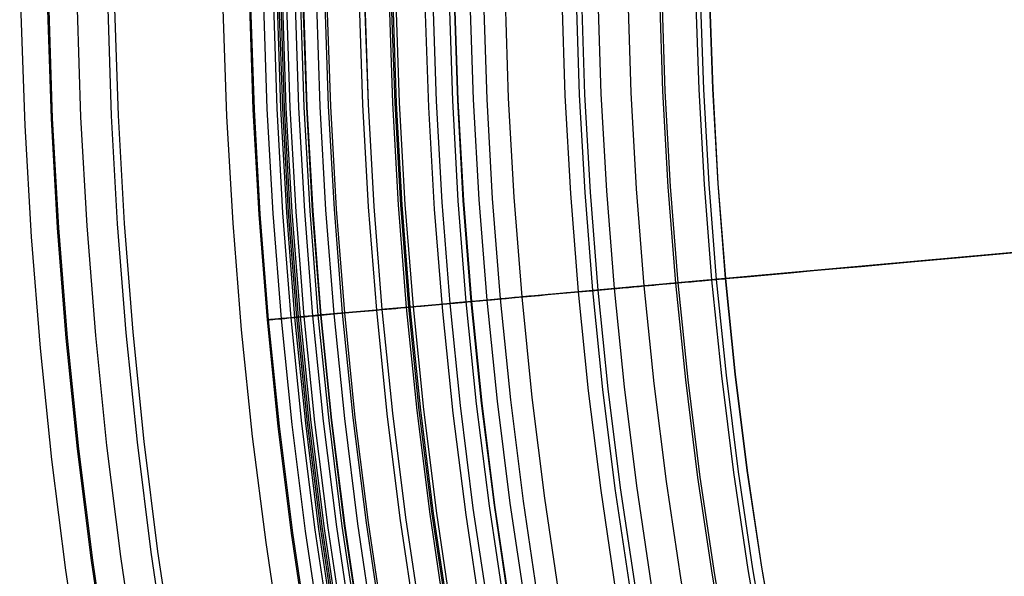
# Model space of a CAD drawing. Header units: millimetres. Extents: x -14 to 488, y -50 to 50.
# Tile 102 of 256: x 261.59 to 268.9, y -5 to -0.87. Entities that reach past the tile are written whole.
import ezdxf

# ---------------------------------------------------------------- set-up
doc = ezdxf.new("R2010")
doc.units = ezdxf.units.MM
doc.header["$MEASUREMENT"] = 0
doc.layers.add('Default', color=7, linetype='Continuous')

msp = doc.modelspace()

# ---------------------------------------------------------------- linework, layer by layer
at = {"layer": 'Default'}
for points in [[(262.2494, -5.7161), (262.1257, -4.8849), (262.0221, -4.0575), (261.9383, -3.2346), (261.8739, -2.4169), (261.8285, -1.6048), (261.8016, -0.799), (261.7927, 0)], [(262.2585, -5.7146), (262.1348, -4.8836), (262.0312, -4.0565), (261.9475, -3.2338), (261.8831, -2.4163), (261.8377, -1.6044), (261.8107, -0.7988), (261.8019, 0)], [(262.4663, -5.6812), (262.3433, -4.8551), (262.2404, -4.0327), (262.1571, -3.2149), (262.0931, -2.4021), (262.0479, -1.595), (262.0212, -0.7941), (262.0124, 0)], [(262.6911, -5.645), (262.5689, -4.8242), (262.4666, -4.0071), (262.3839, -3.1944), (262.3203, -2.3869), (262.2754, -1.5849), (262.2488, -0.7891), (262.2401, 0)], [(262.7418, -5.6369), (262.6198, -4.8172), (262.5176, -4.0013), (262.435, -3.1898), (262.3715, -2.3834), (262.3267, -1.5826), (262.3002, -0.788), (262.2914, 0)], [(263.7304, -5.4779), (263.6118, -4.6813), (263.5125, -3.8884), (263.4322, -3.0999), (263.3705, -2.3162), (263.327, -1.538), (263.3012, -0.7657), (263.2927, 0)], [(263.7394, -5.4764), (263.6209, -4.6801), (263.5217, -3.8874), (263.4414, -3.099), (263.3797, -2.3156), (263.3362, -1.5376), (263.3104, -0.7655), (263.3019, 0)], [(263.8332, -5.4613), (263.715, -4.6672), (263.616, -3.8767), (263.536, -3.0905), (263.4744, -2.3092), (263.431, -1.5333), (263.4053, -0.7634), (263.3968, 0)], [(263.9059, -5.4497), (263.7879, -4.6572), (263.6892, -3.8684), (263.6093, -3.0839), (263.5479, -2.3042), (263.5046, -1.53), (263.4789, -0.7618), (263.4705, 0)], [(264.1053, -5.4176), (263.988, -4.6298), (263.8899, -3.8456), (263.8105, -3.0657), (263.7494, -2.2907), (263.7064, -1.521), (263.6809, -0.7573), (263.6724, 0)], [(264.123, -5.4147), (264.0058, -4.6274), (263.9077, -3.8436), (263.8283, -3.0641), (263.7673, -2.2895), (263.7243, -1.5202), (263.6988, -0.7569), (263.6904, 0)], [(268.9196, -17.8387), (268.4741, -17.0967), (268.049, -16.3461), (267.6446, -15.5876), (267.261, -14.8222), (266.8983, -14.0507), (266.5567, -13.2738), (266.236, -12.4925), (265.9365, -11.7075), (265.6578, -10.9196), (265.4001, -10.1296), (265.1632, -9.3384), (264.947, -8.5466), (264.7511, -7.7551), (264.5755, -6.9645), (264.4198, -6.1755), (264.2838, -5.3889), (264.1671, -4.6053), (264.0695, -3.8253), (263.9905, -3.0495), (263.9298, -2.2786), (263.8869, -1.513), (263.8615, -0.7533), (263.8532, 0)], [(268.933, -17.8305), (268.4877, -17.0888), (268.0629, -16.3385), (267.6587, -15.5804), (267.2752, -14.8153), (266.9127, -14.0442), (266.5712, -13.2677), (266.2507, -12.4867), (265.9513, -11.702), (265.6728, -10.9145), (265.4152, -10.1249), (265.1784, -9.334), (264.9622, -8.5426), (264.7665, -7.7515), (264.5909, -6.9612), (264.4353, -6.1726), (264.2993, -5.3864), (264.1827, -4.6031), (264.0851, -3.8235), (264.0062, -3.0481), (263.9455, -2.2775), (263.9027, -1.5123), (263.8773, -0.7529), (263.869, 0)], [(269.136, -17.7051), (268.6938, -16.9686), (268.2719, -16.2236), (267.8705, -15.4708), (267.4898, -14.7112), (267.1299, -13.9454), (266.7907, -13.1744), (266.4725, -12.3989), (266.1752, -11.6197), (265.8987, -10.8377), (265.6429, -10.0537), (265.4078, -9.2684), (265.1931, -8.4826), (264.9987, -7.6969), (264.8244, -6.9123), (264.6699, -6.1292), (264.5349, -5.3485), (264.4191, -4.5707), (264.3222, -3.7966), (264.2438, -3.0266), (264.1835, -2.2615), (264.141, -1.5016), (264.1158, -0.7476), (264.1075, 0)], [(269.171, -17.6834), (268.7294, -16.9479), (268.308, -16.2038), (267.9071, -15.4519), (267.5269, -14.6932), (267.1673, -13.9283), (266.8286, -13.1582), (266.5108, -12.3837), (266.2138, -11.6055), (265.9376, -10.8245), (265.6822, -10.0414), (265.4473, -9.2571), (265.2329, -8.4722), (265.0388, -7.6875), (264.8647, -6.9038), (264.7104, -6.1217), (264.5755, -5.342), (264.4599, -4.5652), (264.3631, -3.792), (264.2848, -3.0229), (264.2246, -2.2587), (264.1821, -1.4998), (264.157, -0.7467), (264.1487, 0)], [(269.3255, -17.5879), (268.8863, -16.8564), (268.4672, -16.1163), (268.0685, -15.3685), (267.6903, -14.6138), (267.3327, -13.8531), (266.9958, -13.0872), (266.6797, -12.3168), (266.3843, -11.5429), (266.1096, -10.7661), (265.8556, -9.9872), (265.622, -9.2071), (265.4087, -8.4264), (265.2156, -7.646), (265.0425, -6.8665), (264.889, -6.0887), (264.7549, -5.3131), (264.6398, -4.5405), (264.5436, -3.7715), (264.4657, -3.0066), (264.4058, -2.2465), (264.3636, -1.4917), (264.3386, -0.7427), (264.3303, 0)], [(269.3395, -17.5793), (268.9004, -16.8481), (268.4816, -16.1084), (268.083, -15.361), (267.705, -14.6067), (267.3476, -13.8464), (267.0109, -13.0808), (266.6949, -12.3108), (266.3997, -11.5372), (266.1252, -10.7608), (265.8712, -9.9823), (265.6377, -9.2026), (265.4246, -8.4223), (265.2316, -7.6423), (265.0585, -6.8632), (264.9051, -6.0857), (264.771, -5.3105), (264.6561, -4.5383), (264.5599, -3.7696), (264.482, -3.0052), (264.4222, -2.2454), (264.38, -1.491), (264.355, -0.7423), (264.3467, 0)], [(268.9098, -16.8426), (268.4911, -16.1031), (268.0927, -15.356), (267.7148, -14.6019), (267.3575, -13.8418), (267.0209, -13.0765), (266.7051, -12.3068), (266.4099, -11.5335), (266.1355, -10.7573), (265.8816, -9.9791), (265.6482, -9.1996), (265.4351, -8.4196), (265.2422, -7.6398), (265.0692, -6.8609), (264.9158, -6.0837), (264.7818, -5.3088), (264.6669, -4.5368), (264.5707, -3.7684), (264.4929, -3.0042), (264.4331, -2.2447), (264.3909, -1.4905), (264.3659, -0.7421), (264.3576, 0)], [(268.9301, -16.8308), (268.5117, -16.0918), (268.1135, -15.3452), (267.7359, -14.5917), (267.3789, -13.8321), (267.0425, -13.0674), (266.7269, -12.2982), (266.4319, -11.5254), (266.1577, -10.7497), (265.904, -9.9721), (265.6708, -9.1931), (265.4578, -8.4137), (265.265, -7.6344), (265.0921, -6.8561), (264.9389, -6.0794), (264.805, -5.3051), (264.6901, -4.5336), (264.594, -3.7658), (264.5162, -3.0021), (264.4565, -2.2431), (264.4143, -1.4894), (264.3893, -0.7416), (264.3811, 0)], [(269.2709, -16.6321), (268.8574, -15.9018), (268.464, -15.164), (268.0908, -14.4194), (267.738, -13.6688), (267.4056, -12.9131), (267.0937, -12.153), (266.8022, -11.3893), (266.5312, -10.6228), (266.2805, -9.8543), (266.05, -9.0846), (265.8396, -8.3143), (265.6491, -7.5443), (265.4782, -6.7752), (265.3268, -6.0077), (265.1944, -5.2424), (265.081, -4.4801), (264.986, -3.7213), (264.9091, -2.9666), (264.8501, -2.2166), (264.8084, -1.4719), (264.7837, -0.7328), (264.7756, 0)], [(269.3056, -16.6118), (268.8926, -15.8825), (268.4997, -15.1455), (268.127, -14.4018), (267.7746, -13.6522), (267.4426, -12.8973), (267.1311, -12.1382), (266.84, -11.3754), (266.5693, -10.6099), (266.3189, -9.8423), (266.0887, -9.0735), (265.8785, -8.3042), (265.6882, -7.5351), (265.5176, -6.7669), (265.3663, -6.0003), (265.2341, -5.236), (265.1208, -4.4746), (265.0259, -3.7168), (264.9492, -2.963), (264.8902, -2.2139), (264.8486, -1.4701), (264.8239, -0.7319), (264.8158, 0)], [(268.9937, -15.8269), (268.6022, -15.0925), (268.2307, -14.3514), (267.8796, -13.6044), (267.5488, -12.8522), (267.2383, -12.0957), (266.9482, -11.3356), (266.6785, -10.5727), (266.429, -9.8079), (266.1996, -9.0418), (265.9902, -8.2751), (265.8005, -7.5087), (265.6305, -6.7432), (265.4797, -5.9794), (265.348, -5.2177), (265.2351, -4.459), (265.1405, -3.7038), (265.0641, -2.9526), (265.0053, -2.2062), (264.9638, -1.4649), (264.9392, -0.7294), (264.9312, 0)], [(269.0808, -15.779), (268.6904, -15.0469), (268.3201, -14.3081), (267.97, -13.5633), (267.6402, -12.8134), (267.3307, -12.0591), (267.0415, -11.3013), (266.7725, -10.5408), (266.5238, -9.7782), (266.2951, -9.0144), (266.0863, -8.2501), (265.8972, -7.486), (265.7277, -6.7229), (265.5774, -5.9613), (265.4461, -5.2019), (265.3335, -4.4455), (265.2392, -3.6926), (265.163, -2.9437), (265.1044, -2.1995), (265.0631, -1.4605), (265.0386, -0.7272), (265.0305, 0)], [(269.2217, -15.7016), (268.8332, -14.9731), (268.4648, -14.2378), (268.1164, -13.4967), (267.7882, -12.7505), (267.4802, -11.9999), (267.1924, -11.2459), (266.9248, -10.489), (266.6773, -9.7302), (266.4497, -8.9702), (266.2419, -8.2096), (266.0538, -7.4493), (265.8851, -6.6899), (265.7355, -5.932), (265.6049, -5.1764), (265.4928, -4.4237), (265.399, -3.6744), (265.3232, -2.9293), (265.2648, -2.1887), (265.2237, -1.4533), (265.1993, -0.7236), (265.1913, 0)], [(269.2073, -14.7796), (268.8436, -14.0539), (268.4998, -13.3223), (268.1758, -12.5858), (267.8718, -11.8449), (267.5877, -11.1006), (267.3236, -10.3535), (267.0792, -9.6045), (266.8546, -8.8543), (266.6495, -8.1036), (266.4638, -7.3531), (266.2973, -6.6034), (266.1497, -5.8554), (266.0207, -5.1095), (265.9101, -4.3665), (265.8175, -3.627), (265.7426, -2.8914), (265.6851, -2.1604), (265.6444, -1.4345), (265.6204, -0.7142), (265.6124, 0)], [(268.9391, -14.0075), (268.5964, -13.2784), (268.2735, -12.5442), (267.9705, -11.8058), (267.6873, -11.064), (267.424, -10.3194), (267.1805, -9.5729), (266.9566, -8.8251), (266.7522, -8.0769), (266.5671, -7.3288), (266.4011, -6.5817), (266.254, -5.8361), (266.1255, -5.0927), (266.0152, -4.3521), (265.923, -3.615), (265.8483, -2.8819), (265.7909, -2.1533), (265.7505, -1.4298), (265.7265, -0.7119), (265.7186, 0)], [(268.975, -13.9901), (268.6326, -13.2619), (268.3101, -12.5287), (268.0075, -11.7912), (267.7247, -11.0502), (267.4618, -10.3066), (267.2185, -9.561), (266.9949, -8.8141), (266.7908, -8.0668), (266.6059, -7.3197), (266.4402, -6.5735), (266.2932, -5.8288), (266.1648, -5.0864), (266.0547, -4.3467), (265.9626, -3.6105), (265.888, -2.8783), (265.8307, -2.1506), (265.7903, -1.428), (265.7663, -0.711), (265.7584, 0)], [(269.0843, -13.9371), (268.7433, -13.2116), (268.422, -12.4811), (268.1205, -11.7464), (267.8388, -11.0083), (267.5769, -10.2675), (267.3345, -9.5247), (267.1118, -8.7807), (266.9084, -8.0362), (266.7243, -7.2919), (266.5591, -6.5485), (266.4127, -5.8067), (266.2848, -5.0671), (266.1751, -4.3302), (266.0833, -3.5968), (266.009, -2.8674), (265.952, -2.1425), (265.9117, -1.4226), (265.8878, -0.7083), (265.88, 0)], [(268.9458, -13.1195), (268.6268, -12.3941), (268.3274, -11.6645), (268.0477, -10.9315), (267.7875, -10.1959), (267.5469, -9.4583), (267.3257, -8.7195), (267.1237, -7.9802), (266.9409, -7.2411), (266.7769, -6.5029), (266.6315, -5.7662), (266.5045, -5.0317), (266.3956, -4.3), (266.3044, -3.5717), (266.2306, -2.8474), (266.174, -2.1275), (266.134, -1.4127), (266.1103, -0.7034), (266.1025, 0)], [(269.1603, -13.0219), (268.8436, -12.3019), (268.5465, -11.5778), (268.2688, -10.8503), (268.0106, -10.1201), (267.7718, -9.388), (267.5522, -8.6546), (267.3518, -7.9208), (267.1703, -7.1872), (267.0075, -6.4545), (266.8632, -5.7233), (266.7371, -4.9943), (266.629, -4.2681), (266.5385, -3.5452), (266.4653, -2.8262), (266.4091, -2.1117), (266.3694, -1.4022), (266.3458, -0.6981), (266.3381, 0)], [(269.1763, -13.0146), (268.8598, -12.2951), (268.5628, -11.5713), (268.2853, -10.8442), (268.0273, -10.1144), (267.7886, -9.3827), (267.5691, -8.6498), (267.3688, -7.9164), (267.1874, -7.1832), (267.0247, -6.4509), (266.8805, -5.7201), (266.7545, -4.9915), (266.6464, -4.2657), (266.556, -3.5432), (266.4828, -2.8246), (266.4266, -2.1105), (266.3869, -1.4014), (266.3634, -0.6977), (266.3557, 0)], [(269.0913, -12.1967), (268.7967, -11.4787), (268.5214, -10.7574), (268.2654, -10.0335), (268.0287, -9.3076), (267.811, -8.5806), (267.6122, -7.8531), (267.4323, -7.1257), (267.2709, -6.3993), (267.1278, -5.6744), (267.0029, -4.9516), (266.8957, -4.2316), (266.8059, -3.5148), (266.7334, -2.802), (266.6776, -2.0937), (266.6382, -1.3902), (266.6149, -0.6922), (266.6072, 0)], [(269.1232, -12.1831), (268.8289, -11.466), (268.5539, -10.7455), (268.2982, -10.0223), (268.0617, -9.2973), (267.8442, -8.5711), (267.6457, -7.8444), (267.4659, -7.1178), (267.3047, -6.3922), (267.1618, -5.6681), (267.037, -4.9461), (266.9299, -4.2269), (266.8403, -3.511), (266.7678, -2.7989), (266.7121, -2.0913), (266.6728, -1.3887), (266.6495, -0.6914), (266.6418, 0)], [(269.1846, -12.157), (268.891, -11.4414), (268.6166, -10.7225), (268.3614, -10.0009), (268.1254, -9.2774), (267.9084, -8.5527), (267.7103, -7.8275), (267.5309, -7.1026), (267.3701, -6.3785), (267.2275, -5.6559), (267.1029, -4.9355), (266.9961, -4.2178), (266.9067, -3.5034), (266.8343, -2.7929), (266.7787, -2.0868), (266.7395, -1.3857), (266.7162, -0.6899), (266.7086, 0)], [(269.1863, -12.1563), (268.8926, -11.4408), (268.6182, -10.7218), (268.3631, -10.0003), (268.1271, -9.2768), (267.9101, -8.5522), (267.712, -7.8271), (267.5327, -7.1022), (267.3718, -6.3781), (267.2293, -5.6556), (267.1047, -4.9352), (266.9978, -4.2176), (266.9084, -3.5032), (266.8361, -2.7928), (266.7805, -2.0867), (266.7413, -1.3856), (266.718, -0.6899), (266.7104, 0)], [(261.5929, 0), (261.6024, -0.8287), (261.6308, -1.657), (261.6782, -2.4844), (261.7445, -3.3106), (261.8297, -4.135), (261.9336, -4.9572), (262.0563, -5.7769)], [(263.0929, 0), (263.102, -0.7944), (263.1293, -1.5884), (263.1747, -2.3816), (263.2382, -3.1735), (263.3199, -3.9638), (263.4195, -4.752), (263.5372, -5.5377)], [(263.0929, 0), (263.102, -0.7944), (263.1293, -1.5884), (263.1747, -2.3816), (263.2382, -3.1735), (263.3199, -3.9638), (263.4195, -4.752), (263.5372, -5.5377)], [(263.9331, -5.4453), (263.8152, -4.6535), (263.7165, -3.8653), (263.6367, -3.0814), (263.5754, -2.3024), (263.5321, -1.5288), (263.5065, -0.7612), (263.498, 0)], [(263.9468, -5.4431), (263.829, -4.6516), (263.7304, -3.8637), (263.6506, -3.0802), (263.5893, -2.3015), (263.546, -1.5282), (263.5204, -0.7609), (263.5119, 0)], [(263.9598, -5.441), (263.842, -4.6498), (263.7434, -3.8623), (263.6636, -3.079), (263.6023, -2.3006), (263.5591, -1.5276), (263.5335, -0.7606), (263.525, 0)], [(263.9733, -5.4388), (263.8555, -4.6479), (263.757, -3.8607), (263.6773, -3.0778), (263.616, -2.2997), (263.5728, -1.527), (263.5471, -0.7603), (263.5387, 0)], [(264.0018, -5.4342), (263.8842, -4.644), (263.7857, -3.8575), (263.7061, -3.0752), (263.6448, -2.2977), (263.6016, -1.5257), (263.576, -0.7596), (263.5676, 0)], [(264.0654, -5.424), (263.948, -4.6353), (263.8497, -3.8502), (263.7702, -3.0694), (263.7091, -2.2934), (263.666, -1.5228), (263.6405, -0.7582), (263.6321, 0)], [(264.1268, -5.4141), (264.0096, -4.6268), (263.9115, -3.8432), (263.8322, -3.0638), (263.7712, -2.2892), (263.7281, -1.5201), (263.7026, -0.7568), (263.6942, 0)], [(264.2212, -5.3989), (264.1044, -4.6139), (264.0065, -3.8324), (263.9274, -3.0552), (263.8666, -2.2828), (263.8237, -1.5158), (263.7983, -0.7547), (263.7899, 0)], [(269.1712, -17.6833), (268.7296, -16.9477), (268.3082, -16.2036), (267.9074, -15.4518), (267.5271, -14.6931), (267.1676, -13.9282), (266.8289, -13.1581), (266.511, -12.3836), (266.2141, -11.6054), (265.9379, -10.8244), (265.6824, -10.0413), (265.4476, -9.257), (265.2332, -8.4721), (265.039, -7.6875), (264.8649, -6.9038), (264.7106, -6.1217), (264.5758, -5.3419), (264.4601, -4.5651), (264.3633, -3.7919), (264.285, -3.0229), (264.2249, -2.2587), (264.1824, -1.4998), (264.1572, -0.7467), (264.149, 0)], [(264.5929, 0), (264.6016, -0.7601), (264.6277, -1.5198), (264.6712, -2.2788), (264.732, -3.0365), (264.8101, -3.7926), (264.9054, -4.5468), (265.018, -5.2986), (265.1477, -6.0476), (265.304, -6.8382), (265.4794, -7.6248), (265.6738, -8.4068), (265.8871, -9.184), (266.1191, -9.9558), (266.3698, -10.7217), (266.6389, -11.4813), (266.9264, -12.2341), (267.2453, -13.0107), (267.5837, -13.779), (267.9414, -14.5385), (268.3182, -15.2887), (268.7137, -16.0292), (269.1278, -16.7595)], [(264.5929, 0), (264.6016, -0.7601), (264.6277, -1.5198), (264.6712, -2.2788), (264.732, -3.0365), (264.8101, -3.7926), (264.9054, -4.5468), (265.018, -5.2986), (265.1477, -6.0476), (265.304, -6.8382), (265.4794, -7.6248), (265.6738, -8.4068), (265.8871, -9.184), (266.1191, -9.9558), (266.3698, -10.7217), (266.6389, -11.4813), (266.9264, -12.2341), (267.2453, -13.0107), (267.5837, -13.779), (267.9414, -14.5385), (268.3182, -15.2887), (268.7137, -16.0292), (269.1278, -16.7595)], [(269.1667, -16.6928), (268.7517, -15.9599), (268.3569, -15.2194), (267.9823, -14.472), (267.6282, -13.7187), (267.2946, -12.9602), (266.9816, -12.1973), (266.6891, -11.4309), (266.417, -10.6616), (266.1654, -9.8903), (265.9341, -9.1178), (265.7229, -8.3447), (265.5317, -7.5718), (265.3602, -6.7999), (265.2082, -6.0296), (265.0754, -5.2616), (264.9615, -4.4965), (264.8662, -3.7349), (264.7891, -2.9775), (264.7298, -2.2247), (264.688, -1.4772), (264.6632, -0.7355), (264.655, 0)], [(264.8099, 0), (264.8181, -0.7321), (264.8427, -1.4703), (264.8843, -2.2143), (264.9433, -2.9635), (265.0201, -3.7174), (265.115, -4.4754), (265.2284, -5.237), (265.3605, -6.0014), (265.5118, -6.7681), (265.6825, -7.5364), (265.8729, -8.3057), (266.083, -9.0751), (266.3133, -9.8441), (266.5637, -10.6117), (266.8345, -11.3774), (267.1256, -12.1403), (267.4372, -12.8996), (267.7692, -13.6546), (268.1217, -14.4044), (268.4945, -15.1482), (268.8875, -15.8853), (269.3006, -16.6148)]]:
    msp.add_lwpolyline(points, dxfattribs=at)
at = {"layer": 'Default', "extrusion": (-0.086696, 0.996097, 0.016581)}
msp.add_lwpolyline([(-262.1388, 108.411), (-262.0439, 108.4291)], dxfattribs=at)
at = {"layer": 'Default'}
for points in [[(273.234, -2.2156, 111.0321), (268.5626, -2.637, 84.2455), (266.9976, -2.7782, 73.662), (265.8483, -2.8819, 64.6938), (265.0338, -2.9554, 57.0709), (264.4929, -3.0042, 50.6988), (263.9274, -3.0552, 40.8885), (263.6506, -3.0802, 33.3186), (263.6263, -3.0824, 31.5171), (263.6367, -3.0814, 30.987), (263.6472, -3.0805, 30.7366), (263.6615, -3.0792, 30.4965), (263.6797, -3.0775, 30.267), (263.7018, -3.0755, 30.0486), (263.728, -3.0732, 29.8417), (263.7584, -3.0704, 29.6466), (263.7752, -3.0689, 29.5536), (263.7931, -3.0673, 29.4637), (263.8121, -3.0656, 29.3769), (263.8322, -3.0638, 29.2934), (263.8534, -3.0619, 29.2124), (263.8759, -3.0598, 29.1332), (263.8996, -3.0577, 29.056), (263.9244, -3.0555, 28.9806), (263.9502, -3.0531, 28.9071), (263.977, -3.0507, 28.8356), (264.0047, -3.0482, 28.766), (264.0333, -3.0456, 28.6984), (264.0627, -3.043, 28.6328), (264.0928, -3.0403, 28.5692), (264.1235, -3.0375, 28.5076), (264.1549, -3.0347, 28.448), (264.1868, -3.0318, 28.3905), (264.2191, -3.0289, 28.3351), (264.2519, -3.0259, 28.2818), (264.285, -3.0229, 28.2306), (264.3184, -3.0199, 28.1816), (264.352, -3.0169, 28.1347), (264.3857, -3.0138, 28.0899), (264.4194, -3.0108, 28.0473), (264.453, -3.0078, 28.0068), (264.4864, -3.0048, 27.9685), (264.5195, -3.0018, 27.9323), (264.5523, -2.9988, 27.8982), (264.5845, -2.9959, 27.8663), (264.6162, -2.993, 27.8366), (264.6472, -2.9902, 27.8089), (264.6775, -2.9875, 27.7835), (264.7069, -2.9849, 27.7602), (264.7354, -2.9823, 27.739), (264.7628, -2.9798, 27.72), (264.7761, -2.9786, 27.7112), (264.8112, -2.9755, 27.6896), (264.83, -2.9738, 27.6786), (264.8386, -2.973, 27.6738), (264.8469, -2.9722, 27.6694), (264.8549, -2.9715, 27.6653), (264.8629, -2.9708, 27.6615), (264.871, -2.9701, 27.6579), (264.8793, -2.9693, 27.6544), (264.8881, -2.9685, 27.651), (264.8974, -2.9677, 27.6475), (264.9183, -2.9658, 27.6402), (264.9433, -2.9635, 27.6319)], [(264.9433, -2.9635, 27.6319), (265.01, -2.9575, 27.6112), (265.0758, -2.9516, 27.5885), (265.1409, -2.9457, 27.5639), (265.205, -2.9399, 27.5375), (265.2683, -2.9342, 27.5093), (265.3305, -2.9286, 27.4795), (265.3918, -2.9231, 27.448), (265.4519, -2.9176, 27.4149), (265.5109, -2.9123, 27.3804), (265.5688, -2.9071, 27.3444), (265.6254, -2.902, 27.307), (265.6807, -2.897, 27.2683), (265.7347, -2.8921, 27.2284), (265.7872, -2.8874, 27.1873), (265.8384, -2.8828, 27.145), (265.888, -2.8783, 27.1017), (265.9361, -2.874, 27.0575), (265.9827, -2.8698, 27.0123), (266.0277, -2.8657, 26.9662), (266.0712, -2.8618, 26.9194), (266.1133, -2.858, 26.8719), (266.1539, -2.8543, 26.8237), (266.193, -2.8508, 26.7749), (266.2306, -2.8474, 26.7256), (266.2669, -2.8441, 26.6759), (266.3017, -2.841, 26.6258), (266.3352, -2.838, 26.5753), (266.3673, -2.8351, 26.5245), (266.3981, -2.8323, 26.4734), (266.4276, -2.8296, 26.422), (266.4558, -2.8271, 26.3705), (266.4828, -2.8246, 26.3188), (266.5086, -2.8223, 26.267), (266.5333, -2.8201, 26.215), (266.5567, -2.818, 26.163), (266.579, -2.816, 26.1109), (266.6003, -2.814, 26.0586), (266.6204, -2.8122, 26.0063), (266.6395, -2.8105, 25.954), (266.6575, -2.8089, 25.9016), (266.6907, -2.8059, 25.7967), (266.7199, -2.8032, 25.6917), (266.7456, -2.8009, 25.5867), (266.7678, -2.7989, 25.4818), (266.7868, -2.7972, 25.3771), (266.8026, -2.7958, 25.2726), (266.8154, -2.7946, 25.1682), (266.8252, -2.7938, 25.064), (266.832, -2.7931, 24.96), (266.8361, -2.7928, 24.8562), (266.8374, -2.7926, 24.7525), (266.8361, -2.7928, 24.6491), (266.8322, -2.7931, 24.5458), (266.8257, -2.7937, 24.4427), (266.8167, -2.7945, 24.3399), (266.8051, -2.7956, 24.2373), (266.7909, -2.7968, 24.1349), (266.7743, -2.7983, 24.0328), (266.7551, -2.8001, 23.931), (266.7334, -2.802, 23.8295), (266.7091, -2.8042, 23.7283), (266.6823, -2.8066, 23.6274), (266.6529, -2.8093, 23.527), (266.6209, -2.8122, 23.4269), (266.5862, -2.8153, 23.3273), (266.5487, -2.8187, 23.2281), (266.5084, -2.8223, 23.1295), (266.4653, -2.8262, 23.0315), (266.4193, -2.8304, 22.934), (266.3704, -2.8348, 22.8373), (266.3184, -2.8395, 22.7413), (266.2632, -2.8445, 22.6463), (266.2048, -2.8497, 22.5522), (266.143, -2.8553, 22.4592), (266.0778, -2.8612, 22.3674), (266.009, -2.8674, 22.2769), (265.9367, -2.8739, 22.1879), (265.8606, -2.8808, 22.1004), (265.8212, -2.8843, 22.0573), (265.7808, -2.888, 22.0148), (265.7395, -2.8917, 21.9727), (265.6972, -2.8955, 21.9312), (265.6539, -2.8994, 21.8903), (265.6097, -2.9034, 21.8499), (265.5645, -2.9075, 21.8102), (265.5182, -2.9117, 21.7712), (265.471, -2.9159, 21.7328), (265.4227, -2.9203, 21.6951), (265.3735, -2.9247, 21.6582), (265.3049, -2.9309, 21.6089), (265.2863, -2.9326, 21.5949), (265.2673, -2.9343, 21.58), (265.2478, -2.9361, 21.5641), (265.2277, -2.9379, 21.547), (265.2069, -2.9398, 21.5286), (265.163, -2.9437, 21.4878), (265.1155, -2.948, 21.4406), (265.0641, -2.9526, 21.3865), (265.0086, -2.9576, 21.3251), (264.9492, -2.963, 21.2559), (264.8878, -2.9685, 21.1817), (264.828, -2.9739, 21.1064), (264.7694, -2.9792, 21.0288), (264.7117, -2.9844, 20.9477), (264.6544, -2.9896, 20.8617), (264.5973, -2.9948, 20.7696), (264.5399, -2.9999, 20.6701), (264.482, -3.0052, 20.5619), (264.4233, -3.0105, 20.4437), (264.3638, -3.0158, 20.3146), (264.3039, -3.0212, 20.1733), (264.2438, -3.0266, 20.0188), (264.1836, -3.0321, 19.85), (264.1238, -3.0375, 19.666), (264.0645, -3.0428, 19.4661), (264.0062, -3.0481, 19.2492), (263.9491, -3.0532, 19.0146), (263.8935, -3.0582, 18.7616), (263.8398, -3.0631, 18.4896), (263.7882, -3.0677, 18.1978), (263.739, -3.0722, 17.8856), (263.6926, -3.0764, 17.5523), (263.6093, -3.0839, 16.8199), (263.5406, -3.0901, 15.9953), (263.4884, -3.0948, 15.073), (263.4547, -3.0978, 14.0477), (263.4322, -3.0999, 6.8571), (263.4339, -3.0997, 6.6768), (263.4389, -3.0993, 6.5005), (263.4471, -3.0985, 6.328), (263.4587, -3.0975, 6.1595), (263.4734, -3.0962, 5.995), (263.4912, -3.0945, 5.8344), (263.5121, -3.0927, 5.6777), (263.536, -3.0905, 5.5249), (263.5628, -3.0881, 5.3761), (263.5925, -3.0854, 5.2312), (263.6251, -3.0825, 5.0901), (263.6604, -3.0793, 4.9527), (263.6985, -3.0758, 4.8191), (263.7392, -3.0722, 4.6892), (263.7825, -3.0683, 4.5629), (263.8283, -3.0641, 4.4401), (263.8767, -3.0598, 4.3209), (263.9275, -3.0552, 4.2051), (263.9808, -3.0504, 4.0926), (264.0366, -3.0453, 3.9832), (264.0949, -3.0401, 3.8769), (264.1557, -3.0346, 3.7736), (264.219, -3.0289, 3.6731), (264.2848, -3.0229, 3.5754), (264.3531, -3.0168, 3.4802), (264.424, -3.0104, 3.3876), (264.4976, -3.0037, 3.2975), (264.574, -2.9969, 3.2097), (264.6532, -2.9897, 3.1242), (264.7354, -2.9823, 3.0408), (264.8207, -2.9746, 2.9595), (264.9091, -2.9666, 2.8803), (265.0008, -2.9583, 2.803), (265.0959, -2.9498, 2.7276), (265.1944, -2.9409, 2.6541), (265.2965, -2.9317, 2.5825), (265.4022, -2.9221, 2.5129), (265.5118, -2.9123, 2.4451), (265.6252, -2.902, 2.3794), (265.7426, -2.8914, 2.3155), (265.8641, -2.8805, 2.2536), (265.9898, -2.8691, 2.1937), (266.1197, -2.8574, 2.1359), (266.2539, -2.8453, 2.0801), (266.3924, -2.8328, 2.0266), (266.5352, -2.8199, 1.9753), (266.6825, -2.8066, 1.9264), (266.8343, -2.7929, 1.8798), (266.9906, -2.7788, 1.8356), (267.1515, -2.7643, 1.7939), (267.3169, -2.7494, 1.7548), (267.4868, -2.7341, 1.7182), (267.6613, -2.7183, 1.6843), (267.8403, -2.7022, 1.653), (268.0238, -2.6856, 1.6245), (268.2118, -2.6687, 1.5988), (268.6014, -2.6335, 1.556), (269.0091, -2.5967, 1.525)]]:
    msp.add_polyline3d(points, dxfattribs=at)

doc.saveas('drawing.dxf')
